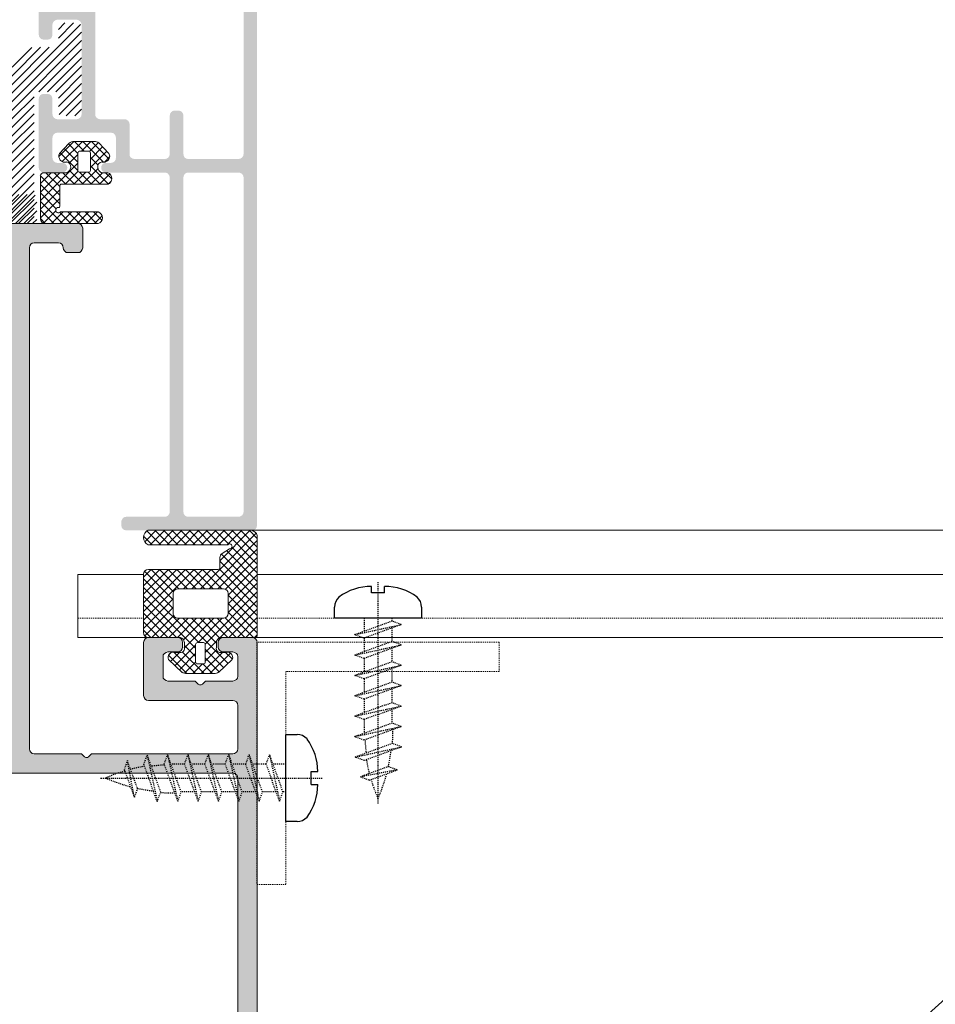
# Model space of a CAD drawing. Header units: millimetres. Extents: x -226731 to 126254, y -16359 to 60195.
# Tile 58 of 256: x -164116 to -164022, y 20836 to 20937. Entities that reach past the tile are written whole.
import ezdxf

# ---------------------------------------------------------------- set-up
doc = ezdxf.new("R2010")
doc.units = ezdxf.units.MM
doc.header["$LTSCALE"] = 0.1
doc.header["$MEASUREMENT"] = 0
doc.linetypes.add('CENTER', pattern=[2, 1.25, -0.25, 0.25, -0.25])
doc.linetypes.add('HIDDEN', pattern=[0.375, 0.25, -0.125])
for name, color, linetype, lineweight in [('01. Aluminium (Main Structure)', 6, 'Continuous', 5), ('0_CCE_ FF_SIDE WALL SPRINKLER', 6, 'Continuous', 0), ('3_Hatch', 8, 'Continuous', 0), ('SPRINKLER COVERAGE AREA', 1, 'Continuous', 9)]:
    doc.layers.add(name, color=color, linetype=linetype, lineweight=lineweight)
for name, color, linetype in [('CENTER LINE', 8, 'CENTER'), ('FIRE FIGHTING SERVICES', 5, 'Continuous'), ('HARDWARES', 7, 'Continuous')]:
    doc.layers.add(name, color=color, linetype=linetype)

# ---------------------------------------------------------------- blocks, each defined once
blk = doc.blocks.new('*U429')
at = {"layer": '3_Hatch', "color": 8}
for p, q in [((28.4, 105.47), (1150, 105.47)), ((30.03, 98.97), (1150, 98.97)), ((29.51, 94.41), (1150, 94.41))]:
    blk.add_line(p, q, dxfattribs=at)
at = {"layer": '3_Hatch', "color": 8, "linetype": 'HIDDEN'}
blk.add_line((30.03, 103.48), (1150, 103.48), dxfattribs=at)
blk = doc.blocks.new('*U428')
at = {"layer": '3_Hatch'}
h = blk.add_hatch(color=8, dxfattribs=at)
h.dxf.hatch_style = 1
h.paths.add_polyline_path([(-4.22, 77.48), (-3.91, 77.79), (-3.91, 81.75), (-4.5, 82.78), (-4.5, 116.97), (-4.46, 117.16), (-4.35, 117.32), (-4.21, 117.43), (-4, 117.47), (4, 117.47), (4.19, 117.43), (4.35, 117.32), (4.46, 117.16), (4.52, 116.97), (4.52, 82.78), (3.89, 81.75), (3.89, 77.79), (4.21, 77.48), (4.3, 77.33), (4.3, 77.18), (4.21, 77.04), (3.89, 76.74), (3.89, 72.78), (4.52, 71.75), (4.52, 65.75), (4.46, 65.57), (4.35, 65.41), (4.19, 65.3), (4, 65.26), (-4, 65.26), (-4.21, 65.3), (-4.35, 65.41), (-4.46, 65.57), (-4.5, 65.75), (-4.5, 71.75), (-3.91, 72.78), (-3.91, 76.74), (-4.22, 77.04), (-4.28, 77.18), (-4.28, 77.33)], flags=16)
h.paths.add_polyline_path([(10.04, 65.44), (9.98, 65.26), (9.97, 65.08), (9.86, 64.91), (9.69, 64.8), (9.51, 64.77), (7, 64.77), (6.82, 64.8), (6.64, 64.91), (6.53, 65.08), (6.51, 65.26), (6.51, 116.97), (6.53, 117.16), (6.64, 117.32), (6.82, 117.43), (7, 117.47), (11.89, 117.47), (12.18, 117.78), (12.33, 117.87), (12.47, 117.87), (12.6, 117.78), (12.93, 117.47), (27.5, 117.47), (27.69, 117.43), (27.87, 117.32), (27.96, 117.16), (28, 116.97), (28, 112.48), (27.96, 112.27), (27.87, 112.11), (27.69, 112), (27.5, 111.96), (18.82, 111.96), (18.62, 111.93), (18.45, 111.82), (18.34, 111.65), (18.3, 111.45), (18.3, 105.98), (18.34, 105.78), (18.45, 105.6), (18.62, 105.51), (18.82, 105.47), (21.8, 105.47), (22, 105.51), (22.16, 105.6), (22.27, 105.78), (22.29, 105.98), (22.29, 106.46), (22.27, 106.66), (22.16, 106.81), (22, 106.92), (21.8, 106.97), (20.81, 106.97), (20.61, 107.01), (20.46, 107.12), (20.35, 107.26), (20.3, 107.47), (20.3, 109.46), (20.35, 109.66), (20.46, 109.81), (20.61, 109.92), (20.81, 109.97), (23.64, 109.97), (23.94, 110.28), (24.08, 110.35), (24.23, 110.35), (24.36, 110.28), (24.69, 109.97), (27.5, 109.97), (27.69, 109.92), (27.87, 109.81), (27.96, 109.66), (28, 109.46), (28, 107.47), (27.96, 107.26), (27.87, 107.12), (27.69, 107.01), (27.5, 106.97), (26.52, 106.97), (26.31, 106.92), (26.17, 106.81), (26.06, 106.66), (26, 106.46), (26, 105.98), (26.06, 105.78), (26.17, 105.6), (26.31, 105.51), (26.52, 105.47), (29.51, 105.47), (29.7, 105.51), (29.86, 105.6), (29.97, 105.78), (29.99, 105.98), (29.97, 200.47), (29.86, 200.65), (29.78, 200.7), (29.7, 200.76), (29.61, 200.77), (29.51, 200.78), (-29.51, 200.78), (-29.71, 200.76), (-29.86, 200.65), (-29.97, 200.47), (-30.01, 200.3), (-30.01, 105.98), (-29.97, 105.78), (-29.86, 105.6), (-29.71, 105.51), (-29.51, 105.47), (-26.5, 105.47), (-26.31, 105.51), (-26.15, 105.6), (-26.04, 105.78), (-26, 105.98), (-26, 106.46), (-26.04, 106.66), (-26.15, 106.81), (-26.31, 106.92), (-26.5, 106.97), (-27.52, 106.97), (-27.69, 107.01), (-27.87, 107.12), (-27.98, 107.26), (-28.01, 107.47), (-28.01, 109.46), (-27.98, 109.66), (-27.87, 109.81), (-27.69, 109.92), (-27.52, 109.97), (-24.69, 109.97), (-24.37, 110.28), (-24.25, 110.35), (-24.06, 110.35), (-23.94, 110.28), (-23.63, 109.97), (-20.81, 109.97), (-20.61, 109.92), (-20.44, 109.81), (-20.33, 109.66), (-20.3, 109.46), (-20.3, 107.47), (-20.33, 107.26), (-20.44, 107.12), (-20.61, 107.01), (-20.81, 106.97), (-21.82, 106.97), (-22.02, 106.92), (-22.16, 106.81), (-22.27, 106.66), (-22.31, 106.46), (-22.31, 105.98), (-22.27, 105.78), (-22.16, 105.6), (-22.02, 105.51), (-21.82, 105.47), (-18.8, 105.47), (-18.61, 105.51), (-18.45, 105.6), (-18.34, 105.78), (-18.3, 105.98), (-18.3, 111.45), (-18.34, 111.65), (-18.45, 111.82), (-18.61, 111.93), (-18.8, 111.96), (-27.52, 111.96), (-27.69, 112), (-27.87, 112.11), (-27.98, 112.27), (-28.01, 112.48), (-28.01, 116.97), (-27.98, 117.16), (-27.87, 117.32), (-27.69, 117.43), (-27.52, 117.47), (-12.93, 117.47), (-12.62, 117.78), (-12.49, 117.87), (-12.34, 117.87), (-12.18, 117.78), (-11.87, 117.47), (-7, 117.47), (-6.8, 117.43), (-6.66, 117.32), (-6.55, 117.16), (-6.51, 116.97), (-6.51, 65.26), (-6.55, 65.08), (-6.66, 64.91), (-6.8, 64.8), (-7, 64.77), (-9.51, 64.77), (-9.71, 64.8), (-9.86, 64.91), (-9.97, 65.08), (-10, 65.26), (-10.04, 65.44), (-10.15, 65.63), (-10.31, 65.74), (-10.5, 65.75), (-11.5, 65.75), (-11.7, 65.74), (-11.85, 65.63), (-11.96, 65.44), (-12.01, 65.26), (-12.01, 63.25), (-11.96, 63.07), (-11.85, 62.9), (-11.7, 62.79), (-11.5, 62.77), (-0.53, 62.77), (-0.2, 63.07), (-0.07, 63.14), (0.07, 63.14), (0.22, 63.07), (0.51, 62.77), (11.5, 62.77), (11.69, 62.79), (11.85, 62.9), (11.96, 63.07), (12.01, 63.25), (12.01, 65.26), (11.96, 65.44), (11.85, 65.63), (11.69, 65.74), (11.5, 65.75), (10.5, 65.75), (10.3, 65.74), (10.15, 65.63)])
h.paths.add_polyline_path([(28, 197.28), (27.96, 197.47), (27.87, 197.65), (27.69, 197.76), (27.5, 197.8), (-27.52, 197.8), (-27.69, 197.76), (-27.87, 197.65), (-27.98, 197.47), (-28.01, 197.28), (-28.01, 119.97), (-27.98, 119.77), (-27.87, 119.63), (-27.69, 119.52), (-27.52, 119.46), (27.5, 119.46), (27.69, 119.52), (27.87, 119.63), (27.96, 119.77), (28, 119.97)], flags=16)
h = blk.add_hatch(color=8, dxfattribs=at)
h.dxf.hatch_style = 1
h.paths.add_polyline_path([(-28.61, 57.99), (-28.61, 92.53), (-28.57, 92.71), (-28.46, 92.87), (-28.28, 92.98), (-28.1, 93.02), (-22.9, 93.02), (-22.7, 92.98), (-22.54, 92.87), (-22.44, 92.71), (-22.41, 92.53), (-22.41, 57.99), (-22.44, 57.83), (-22.54, 57.65), (-22.7, 57.54), (-22.9, 57.52), (-28.1, 57.52), (-28.28, 57.54), (-28.46, 57.65), (-28.57, 57.83)], flags=16)
h.paths.add_polyline_path([(-22.35, 38.09), (-22.41, 37.89), (-22.41, 33.9), (-22.44, 33.7), (-22.54, 33.54), (-22.7, 33.43), (-22.9, 33.41), (-28.1, 33.41), (-28.28, 33.43), (-28.46, 33.54), (-28.57, 33.7), (-28.61, 33.9), (-28.61, 55.6), (-28.57, 55.8), (-28.46, 55.96), (-28.28, 56.07), (-28.1, 56.11), (-22.9, 56.11), (-22.7, 56.07), (-22.54, 55.96), (-22.44, 55.8), (-22.41, 55.6), (-22.41, 51.61), (-22.35, 51.41), (-22.24, 51.26), (-22.1, 51.15), (-21.9, 51.12), (-21.49, 51.12), (-21.31, 51.15), (-21.15, 51.26), (-21.04, 51.41), (-21, 51.61), (-21, 55.6), (-20.95, 55.8), (-20.84, 55.96), (-20.69, 56.07), (-20.49, 56.11), (-17.36, 56.11), (-17.16, 56.07), (-16.98, 55.96), (-16.87, 55.8), (-16.85, 55.6), (-16.85, 52.5), (-16.81, 52.32), (-16.7, 52.16), (-16.54, 52.05), (-16.35, 52.01), (-13.79, 52.01), (-13.61, 51.96), (-13.45, 51.85), (-13.34, 51.7), (-13.3, 51.5), (-13.3, 33.9), (-13.34, 33.7), (-13.45, 33.54), (-13.61, 33.43), (-13.79, 33.41), (-20.49, 33.41), (-20.69, 33.43), (-20.84, 33.54), (-20.95, 33.7), (-21, 33.9), (-21, 37.89), (-21.04, 38.09), (-21.15, 38.26), (-21.31, 38.37), (-21.49, 38.4), (-21.9, 38.4), (-22.1, 38.37), (-22.24, 38.26)], flags=16)
h.paths.add_polyline_path([(-11.89, 36.23), (-12.2, 36.54), (-12.29, 36.66), (-12.29, 36.83), (-12.2, 36.96), (-11.89, 37.27), (-11.89, 39.59), (-11.85, 39.79), (-11.74, 39.96), (-11.58, 40.07), (-11.38, 40.09), (-9, 40.09), (-8.8, 40.07), (-8.65, 39.96), (-8.54, 39.79), (-8.49, 39.59), (-8.49, 38.99), (-8.42, 38.75), (-8.36, 38.68), (-8.31, 38.6), (-8.23, 38.57), (-8.16, 38.53), (-8.09, 38.49), (-8, 38.49), (-7.92, 38.49), (-7.85, 38.51), (-7.78, 38.55), (-7.7, 38.59), (-7.65, 38.64), (-7.59, 38.69), (-7.54, 38.77), (-7.5, 38.86), (-7.48, 38.99), (-7.48, 43.3), (-7.52, 43.49), (-7.63, 43.65), (-7.79, 43.76), (-8, 43.8), (-8.38, 43.8), (-8.58, 43.76), (-8.76, 43.65), (-8.84, 43.49), (-8.89, 43.3), (-8.89, 42.24), (-8.93, 42.06), (-9.04, 41.9), (-9.2, 41.79), (-9.38, 41.73), (-11.38, 41.73), (-11.58, 41.79), (-11.74, 41.9), (-11.85, 42.06), (-11.89, 42.24), (-11.89, 51.5), (-11.85, 51.7), (-11.74, 51.85), (-11.58, 51.96), (-11.38, 52.01), (-9.38, 52.01), (-9.2, 51.96), (-9.04, 51.85), (-8.93, 51.7), (-8.89, 51.5), (-8.89, 49.91), (-8.84, 49.71), (-8.76, 49.54), (-8.58, 49.43), (-8.38, 49.4), (-8, 49.4), (-7.79, 49.43), (-7.63, 49.54), (-7.52, 49.71), (-7.48, 49.91), (-7.48, 57.01), (-7.52, 57.21), (-7.63, 57.35), (-7.79, 57.46), (-8, 57.52), (-9.92, 57.52), (-10.12, 57.46), (-10.26, 57.35), (-10.37, 57.21), (-10.43, 57.01), (-10.37, 56.8), (-10.26, 56.66), (-10.12, 56.55), (-9.92, 56.51), (-9.38, 56.51), (-9.2, 56.46), (-9.04, 56.35), (-8.93, 56.2), (-8.89, 56), (-8.89, 53.91), (-8.93, 53.71), (-9.04, 53.55), (-9.2, 53.44), (-9.38, 53.4), (-14.95, 53.4), (-15.15, 53.44), (-15.29, 53.55), (-15.4, 53.71), (-15.44, 53.91), (-15.44, 56), (-15.4, 56.2), (-15.29, 56.35), (-15.15, 56.46), (-14.95, 56.51), (-14.36, 56.51), (-14.25, 56.55), (-14.16, 56.58), (-14.07, 56.64), (-14.01, 56.71), (-13.96, 56.79), (-13.94, 56.88), (-13.92, 56.97), (-13.92, 57.06), (-13.94, 57.13), (-13.96, 57.22), (-14.01, 57.3), (-14.07, 57.37), (-14.16, 57.43), (-14.25, 57.48), (-14.42, 57.52), (-20.49, 57.52), (-20.69, 57.54), (-20.84, 57.65), (-20.95, 57.83), (-21, 57.99), (-21, 92.53), (-20.95, 92.71), (-20.84, 92.87), (-20.69, 92.98), (-20.49, 93.02), (-16.5, 93.02), (-16.3, 93.06), (-16.15, 93.17), (-16.04, 93.35), (-15.99, 93.52), (-15.99, 93.92), (-16.04, 94.12), (-16.15, 94.28), (-16.3, 94.39), (-16.5, 94.41), (-29.51, 94.41), (-29.69, 94.39), (-29.85, 94.28), (-29.96, 94.12), (-30, 93.92), (-30, 30.48), (-29.96, 30.3), (-29.85, 30.13), (-29.69, 30.02), (-29.51, 30.01), (-29.3, 30.02), (-29.14, 30.13), (-29.05, 30.3), (-29.01, 30.48), (-29.01, 31.49), (-28.96, 31.69), (-28.85, 31.84), (-28.7, 31.95), (-28.5, 32), (-8, 32), (-7.79, 32.04), (-7.63, 32.15), (-7.52, 32.31), (-7.48, 32.49), (-7.48, 34.51), (-7.52, 34.69), (-7.63, 34.85), (-7.79, 34.96), (-8, 35), (-8.18, 34.96), (-8.34, 34.85), (-8.45, 34.69), (-8.49, 34.51), (-8.49, 33.9), (-8.54, 33.7), (-8.65, 33.54), (-8.8, 33.43), (-9, 33.41), (-11.38, 33.41), (-11.58, 33.43), (-11.74, 33.54), (-11.85, 33.7), (-11.89, 33.9)])
h = blk.add_hatch(dxfattribs=at)
h.set_pattern_fill('ANSI31', color=8, scale=5)
h.set_pattern_definition([(45, (-26191.7542, -15010.3187), (-0.441941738, 0.441941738), [])])
h.paths.add_polyline_path([(-9.5, 44.17), (-9.48, 44.32), (-9.39, 44.47), (-9.26, 44.54), (-9.11, 44.58), (-7.19, 44.58), (-7.06, 44.58), (-6.81, 44.59), (-6.57, 44.65), (-6.33, 44.72), (-6.11, 44.81), (-5.89, 44.92), (-5.69, 45.07), (-5.51, 45.22), (-5.34, 45.38), (-5.2, 45.58), (-5.05, 45.76), (-4.94, 45.98), (-4.85, 46.2), (-4.78, 46.44), (-4.72, 46.68), (-4.7, 46.94), (-4.69, 47.06), (-4.69, 59.37), (-4.67, 59.54), (-4.58, 59.66), (-4.45, 59.76), (-4.3, 59.77), (6.87, 59.77), (7.02, 59.81), (7.15, 59.9), (7.22, 60.03), (7.26, 60.19), (7.26, 62.39), (7.22, 62.53), (7.15, 62.66), (7.02, 62.75), (6.87, 62.77), (-6.61, 62.77), (-6.75, 62.75), (-6.88, 62.66), (-6.97, 62.53), (-6.99, 62.39), (-6.99, 49.57), (-7.03, 49.42), (-7.1, 49.28), (-7.25, 49.2), (-7.39, 49.17), (-9.11, 49.17), (-9.26, 49.2), (-9.39, 49.28), (-9.48, 49.42), (-9.5, 49.57), (-9.5, 51.29), (-9.51, 51.43), (-9.6, 51.56), (-9.73, 51.65), (-9.9, 51.67), (-11.49, 51.67), (-11.65, 51.65), (-11.78, 51.56), (-11.87, 51.43), (-11.89, 51.29), (-11.89, 42.45), (-11.87, 42.31), (-11.78, 42.2), (-11.65, 42.11), (-11.49, 42.07), (-9.9, 42.07), (-9.73, 42.11), (-9.6, 42.2), (-9.51, 42.31), (-9.5, 42.45)])
h = blk.add_hatch(dxfattribs=at)
h.set_pattern_fill('ANSI31', color=8, scale=5)
h.set_pattern_definition([(45, (-26191.7542, -14950.54475), (-0.441941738, 0.441941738), [])])
h.paths.add_polyline_path([(9.48, 44.32), (9.5, 44.17), (9.5, 42.45), (9.51, 42.31), (9.6, 42.2), (9.73, 42.11), (9.9, 42.07), (11.49, 42.07), (11.65, 42.11), (11.78, 42.2), (11.87, 42.31), (11.89, 42.45), (11.89, 51.29), (11.87, 51.43), (11.78, 51.56), (11.65, 51.65), (11.49, 51.67), (9.9, 51.67), (9.73, 51.65), (9.6, 51.56), (9.51, 51.43), (9.5, 51.29), (9.5, 49.57), (9.48, 49.42), (9.39, 49.28), (9.26, 49.2), (9.11, 49.17), (7.39, 49.17), (7.25, 49.2), (7.1, 49.28), (7.03, 49.42), (6.99, 49.57), (6.99, 62.39), (6.97, 62.53), (6.88, 62.66), (6.75, 62.75), (6.61, 62.77), (-6.87, 62.77), (-7.02, 62.75), (-7.15, 62.66), (-7.22, 62.53), (-7.26, 62.39), (-7.26, 60.19), (-7.22, 60.03), (-7.15, 59.9), (-7.02, 59.81), (-6.87, 59.77), (4.3, 59.77), (4.45, 59.76), (4.58, 59.66), (4.67, 59.54), (4.69, 59.37), (4.69, 47.06), (4.7, 46.94), (4.72, 46.68), (4.78, 46.44), (4.85, 46.2), (4.94, 45.98), (5.05, 45.76), (5.2, 45.58), (5.34, 45.38), (5.51, 45.22), (5.69, 45.07), (5.89, 44.92), (6.11, 44.81), (6.33, 44.72), (6.57, 44.65), (6.81, 44.59), (7.06, 44.58), (7.19, 44.58), (9.11, 44.58), (9.26, 44.54), (9.39, 44.47)])
at = {"layer": '01. Aluminium (Main Structure)', "color": 8, "linetype": 'ByBlock'}
for p, q in [((-30.01, 105.98), (-30.01, 200.3)), ((-28.01, 119.97), (-28.01, 197.28)), ((-27.98, 119.77), (-28.01, 119.97)), ((-27.87, 119.63), (-27.98, 119.77)), ((-27.69, 119.52), (-27.87, 119.63)), ((-27.52, 119.46), (-27.69, 119.52)), ((27.5, 119.46), (-27.52, 119.46)), ((-12.62, 117.78), (-12.49, 117.87)), ((-12.49, 117.87), (-12.34, 117.87)), ((-12.34, 117.87), (-12.18, 117.78)), ((-28.01, 116.97), (-27.98, 117.16)), ((-28.01, 112.48), (-28.01, 116.97)), ((-27.98, 117.16), (-27.87, 117.32)), ((-27.87, 117.32), (-27.69, 117.43)), ((-27.69, 117.43), (-27.52, 117.47)), ((-27.52, 117.47), (-12.93, 117.47)), ((-12.93, 117.47), (-12.62, 117.78)), ((-12.18, 117.78), (-11.87, 117.47)), ((-11.87, 117.47), (-7, 117.47)), ((-7, 117.47), (-6.8, 117.43)), ((-6.8, 117.43), (-6.66, 117.32)), ((-6.66, 117.32), (-6.55, 117.16)), ((-6.55, 117.16), (-6.51, 116.97)), ((-6.51, 116.97), (-6.51, 65.26)), ((-27.98, 112.27), (-28.01, 112.48)), ((-27.87, 112.11), (-27.98, 112.27)), ((-27.69, 112), (-27.87, 112.11)), ((-27.52, 111.96), (-27.69, 112)), ((-18.8, 111.96), (-27.52, 111.96)), ((-18.8, 111.96), (-18.61, 111.93)), ((-18.61, 111.93), (-18.45, 111.82)), ((-18.45, 111.82), (-18.34, 111.65)), ((-18.34, 111.65), (-18.3, 111.45)), ((-18.3, 111.45), (-18.3, 105.98)), ((-27.98, 109.66), (-27.87, 109.81)), ((-27.87, 109.81), (-27.69, 109.92)), ((-27.69, 109.92), (-27.52, 109.97)), ((-27.52, 109.97), (-24.69, 109.97)), ((-24.69, 109.97), (-24.37, 110.28)), ((-24.37, 110.28), (-24.25, 110.35)), ((-24.25, 110.35), (-24.06, 110.35)), ((-24.06, 110.35), (-23.94, 110.28)), ((-23.94, 110.28), (-23.63, 109.97)), ((-23.63, 109.97), (-20.81, 109.97)), ((-20.81, 109.97), (-20.61, 109.92)), ((-20.61, 109.92), (-20.44, 109.81)), ((-20.44, 109.81), (-20.33, 109.66)), ((-28.01, 109.46), (-27.98, 109.66)), ((-28.01, 107.47), (-28.01, 109.46)), ((-20.33, 109.66), (-20.3, 109.46)), ((-20.3, 109.46), (-20.3, 107.47)), ((-27.98, 107.26), (-28.01, 107.47)), ((-27.87, 107.12), (-27.98, 107.26)), ((-27.69, 107.01), (-27.87, 107.12)), ((-27.52, 106.97), (-27.69, 107.01)), ((-26.5, 106.97), (-27.52, 106.97)), ((-26.5, 106.97), (-26.31, 106.92)), ((-26.31, 106.92), (-26.15, 106.81)), ((-26.15, 106.81), (-26.04, 106.66)), ((-26.04, 106.66), (-26, 106.46)), ((-22.31, 106.46), (-22.27, 106.66)), ((-22.27, 106.66), (-22.16, 106.81)), ((-22.16, 106.81), (-22.02, 106.92)), ((-22.02, 106.92), (-21.82, 106.97)), ((-20.81, 106.97), (-21.82, 106.97)), ((-20.61, 107.01), (-20.81, 106.97)), ((-20.44, 107.12), (-20.61, 107.01)), ((-20.33, 107.26), (-20.44, 107.12)), ((-20.3, 107.47), (-20.33, 107.26)), ((-29.97, 105.78), (-30.01, 105.98)), ((-29.86, 105.6), (-29.97, 105.78)), ((-26.04, 105.78), (-26.15, 105.6)), ((-26, 105.98), (-26.04, 105.78)), ((-26, 106.46), (-26, 105.98)), ((-22.31, 106.46), (-22.31, 105.98)), ((-22.27, 105.78), (-22.31, 105.98)), ((-22.16, 105.6), (-22.27, 105.78)), ((-18.34, 105.78), (-18.45, 105.6)), ((-18.3, 105.98), (-18.34, 105.78)), ((-29.71, 105.51), (-29.86, 105.6)), ((-29.51, 105.47), (-29.71, 105.51)), ((-26.5, 105.47), (-29.51, 105.47)), ((-26.31, 105.51), (-26.5, 105.47)), ((-26.15, 105.6), (-26.31, 105.51)), ((-22.02, 105.51), (-22.16, 105.6)), ((-21.82, 105.47), (-22.02, 105.51)), ((-18.8, 105.47), (-21.82, 105.47)), ((-18.61, 105.51), (-18.8, 105.47)), ((-18.45, 105.6), (-18.61, 105.51)), ((-12.01, 65.26), (-11.96, 65.44)), ((-12.01, 63.25), (-12.01, 65.26)), ((-11.96, 65.44), (-11.85, 65.63)), ((-11.85, 65.63), (-11.7, 65.74)), ((-11.7, 65.74), (-11.5, 65.75)), ((-11.5, 65.75), (-10.5, 65.75)), ((-10.5, 65.75), (-10.31, 65.74)), ((-10.31, 65.74), (-10.15, 65.63)), ((-10.15, 65.63), (-10.04, 65.44)), ((-10.04, 65.44), (-10, 65.26)), ((-9.97, 65.08), (-10, 65.26)), ((-9.86, 64.91), (-9.97, 65.08)), ((-6.55, 65.08), (-6.66, 64.91)), ((-6.51, 65.26), (-6.55, 65.08)), ((-9.71, 64.8), (-9.86, 64.91)), ((-9.51, 64.77), (-9.71, 64.8)), ((-7, 64.77), (-9.51, 64.77)), ((-6.8, 64.8), (-7, 64.77)), ((-6.66, 64.91), (-6.8, 64.8)), ((-11.96, 63.07), (-12.01, 63.25)), ((-11.85, 62.9), (-11.96, 63.07)), ((-11.7, 62.79), (-11.85, 62.9)), ((-11.5, 62.77), (-11.7, 62.79)), ((-11.5, 62.77), (-0.53, 62.77))]:
    blk.add_line(p, q, dxfattribs=at)
at = {"layer": '3_Hatch', "color": 8, "linetype": 'HIDDEN', "ltscale": 5}
for p, q in [((-29.99, 130.97), (-32.99, 130.97)), ((-32.99, 108.97), (-32.99, 130.97)), ((-29.99, 105.97), (-29.99, 130.97)), ((-54.99, 108.97), (-32.99, 108.97)), ((-54.99, 105.97), (-54.99, 108.97)), ((-54.99, 105.97), (-29.99, 105.97)), ((-21.74, 103.48), (-26.63, 103.48)), ((-11.51, 103.48), (-18.29, 103.48))]:
    blk.add_line(p, q, dxfattribs=at)
at = {"layer": '3_Hatch', "color": 8}
for p, q in [((-26.02, 109.07), (-27.45, 107.75)), ((-22.74, 109.2), (-25.57, 109.2)), ((-20.86, 107.75), (-22.29, 109.07)), ((-24.66, 106.2), (-24.66, 108)), ((-24.46, 108.2), (-23.86, 108.2)), ((-23.66, 108), (-23.66, 106.2)), ((-26.74, 107.02), (-26.24, 107.02)), ((-22.07, 107.02), (-21.57, 107.02)), ((-25.82, 106.5), (-25.82, 105.95)), ((-23.86, 106), (-24.46, 106)), ((-22.5, 105.95), (-22.5, 106.5)), ((-28.4, 105.47), (-100, 105.47)), ((-30.03, 105.22), (-30.03, 94.94)), ((-26.22, 105.47), (-29.79, 105.47)), ((-18.79, 105.47), (-22.09, 105.47)), ((-11.51, 105.47), (-19.87, 105.47)), ((-18.29, 98.95), (-18.29, 104.97)), ((-11.51, 105.47), (-11.51, 98.97)), ((-27.03, 100.94), (-27.03, 102.99)), ((-26.53, 103.49), (-21.85, 103.49)), ((-21.35, 102.99), (-21.35, 100.94)), ((-21.85, 100.44), (-26.53, 100.44)), ((-30.03, 98.97), (-100, 98.97)), ((-11.51, 98.97), (-18.29, 98.97)), ((-26.17, 97.23), (-26.17, 98.25)), ((-25.97, 98.45), (-18.79, 98.45)), ((-27.17, 96.32), (-26.4, 96.81)), ((-18.75, 95.91), (-26.98, 95.91)), ((-29.51, 94.41), (-100, 94.41)), ((-29.46, 94.41), (-18.75, 94.41)), ((-8.14, 62.77), (-13.59, 62.77)), ((-7.64, 57.8), (-7.64, 62.27)), ((-13.59, 61.57), (-9.73, 61.57)), ((-9.64, 61), (-9.64, 58.87)), ((-9.75, 58.72), (-14.62, 58.72)), ((-14.62, 57.52), (-13.95, 57.52)), ((-12.81, 55.49), (-12.81, 57.28)), ((-12.61, 57.48), (-11.71, 57.48)), ((-11.51, 57.28), (-11.51, 55.49)), ((-10.37, 57.52), (-8.02, 57.52)), ((-13.98, 56.42), (-14.36, 56.42)), ((-9.97, 56.42), (-10.35, 56.42)), ((-14.7, 55.54), (-13.66, 54.43)), ((-11.71, 55.29), (-12.61, 55.29)), ((-10.57, 54.52), (-9.62, 55.54)), ((-13.21, 54.29), (-11.14, 54.29))]:
    blk.add_line(p, q, dxfattribs=at)
at = {"layer": '3_Hatch', "color": 8, "linetype": 'Continuous'}
for p, q in [((-27.25, 107.08), (-25.13, 109.2)), ((-26.43, 107.02), (-24.24, 109.2)), ((-24.66, 107.57), (-26.09, 109)), ((-24.4, 108.2), (-25.41, 109.2)), ((-22.29, 106.97), (-24.53, 109.2)), ((-24.36, 108.2), (-23.36, 109.2)), ((-23.66, 108.02), (-22.51, 109.17)), ((-23.66, 107.14), (-22, 108.8)), ((-21.42, 106.99), (-23.64, 109.2)), ((-20.87, 107.31), (-22.76, 109.2)), ((-26.76, 107.01), (-27.46, 107.72)), ((-22.35, 103.49), (-27.01, 108.15)), ((-24.66, 106.68), (-26.55, 108.58)), ((-25.82, 106.74), (-24.66, 107.91)), ((-23.66, 106.25), (-21.54, 108.37)), ((-22.01, 107.02), (-21.08, 107.95)), ((-25.83, 105.84), (-24.66, 107.02)), ((-22.5, 106.29), (-23.66, 107.45)), ((-21.06, 107.08), (-20.92, 107.23)), ((-30.03, 100.77), (-24.65, 106.15)), ((-26.42, 103.49), (-23.91, 106)), ((-23.23, 103.49), (-25.82, 106.07)), ((-25.53, 103.49), (-22.5, 106.53)), ((-24.65, 103.49), (-22.42, 105.72)), ((-18.29, 100.31), (-23.98, 106)), ((-18.29, 101.2), (-23.66, 106.57)), ((-30.03, 101.65), (-26.2, 105.48)), ((-30.03, 105.19), (-29.74, 105.47)), ((-30.03, 104.3), (-28.86, 105.47)), ((-30.03, 103.42), (-27.97, 105.47)), ((-30.03, 102.54), (-27.09, 105.47)), ((-27.03, 101.98), (-30.03, 104.98)), ((-27.03, 102.86), (-29.63, 105.47)), ((-26.73, 103.45), (-28.75, 105.47)), ((-25.89, 103.49), (-27.86, 105.47)), ((-25, 103.49), (-26.98, 105.47)), ((-24.12, 103.49), (-26.13, 105.5)), ((-23.77, 103.49), (-21.79, 105.47)), ((-22.88, 103.49), (-20.9, 105.47)), ((-22, 103.49), (-20.02, 105.47)), ((-18.29, 102.08), (-21.68, 105.47)), ((-21.4, 103.21), (-19.14, 105.47)), ((-21.35, 102.38), (-18.42, 105.31)), ((-18.29, 102.96), (-20.79, 105.47)), ((-18.29, 103.85), (-19.91, 105.47)), ((-18.29, 104.73), (-19.03, 105.47)), ((-27.03, 101.1), (-30.03, 104.1)), ((-23.51, 98.45), (-18.29, 103.67)), ((-21.35, 101.49), (-18.29, 104.55)), ((-25.26, 98.45), (-30.03, 103.21)), ((-30.03, 99.88), (-27.03, 102.88)), ((-22.63, 98.45), (-18.29, 102.79)), ((-26.1, 98.4), (-30.03, 102.33)), ((-30.03, 99), (-27.03, 102)), ((-21.74, 98.45), (-18.29, 101.9)), ((-18.29, 99.43), (-21.35, 102.49)), ((-18.39, 98.64), (-21.35, 101.6)), ((-26.17, 97.59), (-30.03, 101.45)), ((-30.03, 98.12), (-27.03, 101.12)), ((-19.07, 98.45), (-21.38, 100.75)), ((-20.86, 98.45), (-18.29, 101.02)), ((-26.33, 96.87), (-30.03, 100.56)), ((-30.03, 97.23), (-26.76, 100.5)), ((-30.03, 96.35), (-25.94, 100.44)), ((-30.03, 95.47), (-25.06, 100.44)), ((-26.87, 96.52), (-30.03, 99.68)), ((-29.9, 94.71), (-24.17, 100.44)), ((-24.37, 98.45), (-26.36, 100.44)), ((-23.49, 98.45), (-25.48, 100.44)), ((-25.28, 98.45), (-23.29, 100.44)), ((-22.61, 98.45), (-24.6, 100.44)), ((-24.39, 98.45), (-22.4, 100.44)), ((-21.72, 98.45), (-23.71, 100.44)), ((-20.84, 98.45), (-22.83, 100.44)), ((-19.95, 98.45), (-21.94, 100.44)), ((-19.97, 98.45), (-18.29, 100.13)), ((-27.4, 96.17), (-30.03, 98.79)), ((-19.09, 98.45), (-18.29, 99.25)), ((-26.53, 94.41), (-30.03, 97.91)), ((-29.31, 94.41), (-26.17, 97.55)), ((-27.41, 94.41), (-30.03, 97.03)), ((-28.3, 94.41), (-30.03, 96.14)), ((-28.43, 94.41), (-26.93, 95.91)), ((-27.54, 94.41), (-26.04, 95.91)), ((-25.64, 94.41), (-27.08, 95.84)), ((-26.66, 94.41), (-25.16, 95.91)), ((-24.76, 94.41), (-26.26, 95.91)), ((-25.78, 94.41), (-24.28, 95.91)), ((-23.88, 94.41), (-25.38, 95.91)), ((-24.89, 94.41), (-23.39, 95.91)), ((-22.99, 94.41), (-24.49, 95.91)), ((-24.01, 94.41), (-22.51, 95.91)), ((-22.11, 94.41), (-23.61, 95.91)), ((-23.12, 94.41), (-21.62, 95.91)), ((-21.22, 94.41), (-22.72, 95.91)), ((-22.24, 94.41), (-20.74, 95.91)), ((-20.34, 94.41), (-21.84, 95.91)), ((-21.36, 94.41), (-19.86, 95.91)), ((-19.46, 94.41), (-20.96, 95.91)), ((-20.47, 94.41), (-18.97, 95.91)), ((-18.64, 94.48), (-20.07, 95.91)), ((-19.59, 94.41), (-18.41, 95.59)), ((-18.3, 95.02), (-19.19, 95.91)), ((-29.18, 94.41), (-30.03, 95.26)), ((-18.64, 94.47), (-18.44, 94.68)), ((-14.02, 61.97), (-13.22, 62.77)), ((-13.13, 61.57), (-14, 62.43)), ((-13.54, 61.57), (-12.34, 62.77)), ((-12.25, 61.57), (-13.45, 62.77)), ((-12.65, 61.57), (-11.45, 62.77)), ((-11.37, 61.57), (-12.57, 62.77)), ((-11.77, 61.57), (-10.57, 62.77)), ((-10.48, 61.57), (-11.68, 62.77)), ((-10.88, 61.57), (-9.68, 62.77)), ((-9.66, 61.64), (-10.8, 62.77)), ((-10, 61.57), (-8.8, 62.77)), ((-7.64, 60.5), (-9.92, 62.77)), ((-9.64, 60.17), (-7.64, 62.17)), ((-9.23, 61.46), (-7.95, 62.74)), ((-7.64, 61.38), (-9.03, 62.77)), ((-7.64, 62.26), (-8.15, 62.77)), ((-9.64, 59.28), (-7.64, 61.28)), ((-9.63, 61.06), (-9.58, 61.11)), ((-7.64, 59.61), (-9.27, 61.24)), ((-11.51, 56.53), (-7.64, 60.4)), ((-7.64, 58.73), (-9.64, 60.73)), ((-7.64, 57.84), (-9.64, 59.85)), ((-9.64, 57.52), (-7.64, 59.52)), ((-8.19, 57.52), (-9.64, 58.96)), ((-14.38, 57.52), (-15.02, 58.15)), ((-14.96, 58.38), (-14.63, 58.71)), ((-14.81, 57.64), (-13.74, 58.72)), ((-12.81, 56.83), (-14.67, 58.69)), ((-14.06, 57.52), (-12.86, 58.72)), ((-12.58, 57.48), (-13.81, 58.72)), ((-13.58, 57.11), (-11.97, 58.72)), ((-11.69, 57.48), (-12.93, 58.72)), ((-12.32, 57.48), (-11.09, 58.72)), ((-10.64, 57.31), (-12.05, 58.72)), ((-11.54, 57.38), (-10.21, 58.72)), ((-9.96, 57.52), (-11.16, 58.72)), ((-9.08, 57.52), (-10.28, 58.72)), ((-8.75, 57.52), (-7.64, 58.63)), ((-14.49, 55.31), (-12.81, 56.99)), ((-9.68, 55.47), (-11.51, 57.3)), ((-7.82, 57.57), (-7.68, 57.71)), ((-14.79, 55.9), (-14.27, 56.42)), ((-12.92, 54.29), (-14.72, 56.09)), ((-12.04, 54.29), (-14.17, 56.42)), ((-14.06, 54.86), (-12.81, 56.11)), ((-12.81, 55.95), (-13.59, 56.73)), ((-11.98, 54.29), (-9.89, 56.38)), ((-11.51, 55.64), (-10.61, 56.55)), ((-10.11, 55.01), (-11.51, 56.42)), ((-13.63, 54.41), (-12.72, 55.32)), ((-12.86, 54.29), (-11.87, 55.29)), ((-11.15, 54.29), (-12.15, 55.29)), ((-10.54, 54.56), (-11.51, 55.53)), ((-11.1, 54.29), (-9.53, 55.85))]:
    blk.add_line(p, q, dxfattribs=at)
at = {"layer": '3_Hatch', "color": 8, "linetype": 'HIDDEN'}
blk.add_line((-30.03, 103.48), (-100, 103.48), dxfattribs=at)
at = {"layer": '3_Hatch', "color": 8}
for centre, radius, start, end in [((-25.57, 108.4), 0.8, 90, 124.0993), ((-22.74, 108.4), 0.8, 55.9007, 89.9999), ((-26.94, 107.54), 0.553, 157.0553, 290.8746), ((-24.46, 108), 0.2, 90, 180), ((-23.86, 108), 0.2, 0, 90), ((-21.37, 107.54), 0.553, 249.1253, 22.9447), ((-26.21, 106.61), 0.41, 344.7252, 94.1843), ((-22.1, 106.61), 0.411, 86.1528, 194.8706), ((-26.35, 105.99), 0.533, 284.2078, 355.4538), ((-24.46, 106.2), 0.2, 180, 270), ((-23.86, 106.2), 0.2, 270, 360), ((-21.96, 105.99), 0.533, 184.5462, 255.7922), ((-29.78, 105.22), 0.25, 93.0889, 180), ((-18.79, 104.97), 0.5, 360, 89.9978), ((-26.53, 102.99), 0.5, 90, 180), ((-21.85, 102.99), 0.5, 360, 90), ((-26.53, 100.94), 0.5, 180, 270), ((-21.85, 100.94), 0.5, 270, 360), ((-18.79, 98.95), 0.5, 270, 360), ((-25.97, 98.25), 0.2, 90, 179.9858), ((-26.67, 97.23), 0.5, 302.303, 360), ((-27.17, 96.07), 0.25, 90, 319.3278), ((-19.13, 95.16), 0.841, 296.8649, 63.1227), ((-29.26, 95.19), 0.8, 197.7707, 256.141), ((-13.43, 62.17), 0.621, 104.9483, 255.0364), ((-8.14, 62.27), 0.5, 0, 90), ((-9.51, 61.39), 0.287, 251.91, 141.365), ((-9.44, 61), 0.2, 142.9635, 180), ((-14.37, 58.12), 0.65, 112.6094, 247.3906), ((-9.84, 58.9), 0.2, 296.026, 352.9298), ((-14.08, 56.93), 0.527, 280.8396, 6.0555), ((-14.25, 56.88), 0.703, 9.1535, 65.3518), ((-12.61, 57.28), 0.2, 90, 179.995), ((-11.71, 57.28), 0.2, 360, 89.9951), ((-10.08, 56.88), 0.703, 114.6482, 170.8465), ((-10.25, 56.93), 0.527, 173.9445, 259.1604), ((-8.01, 57.91), 0.389, 269.4612, 344.3452), ((-14.27, 55.83), 0.524, 170.5977, 213.7552), ((-14.1, 55.76), 0.703, 111.438, 167.6363), ((-10.23, 55.76), 0.703, 12.3637, 68.562), ((-10.06, 55.83), 0.524, 326.2448, 9.4023), ((-12.61, 55.49), 0.2, 180, 269.9949), ((-11.71, 55.49), 0.2, 270, 359.9952), ((-13.21, 55.09), 0.8, 235.9007, 269.9987), ((-11.13, 55.06), 0.769, 269.0106, 315.7355)]:
    blk.add_arc(centre, radius, start, end, dxfattribs=at)
at = {"layer": 'CENTER LINE', "color": 8, "linetype": 'CENTER'}
for p, q in [((-42.49, 122.61), (-42.49, 99.71)), ((-13.86, 119.97), (-36.76, 119.97))]:
    blk.add_line(p, q, dxfattribs=at)
at = {"layer": 'HARDWARES', "color": 8, "linetype": 'Continuous'}
for p, q in [((-34.14, 124.46), (-32.99, 124.46)), ((-32.99, 124.46), (-32.99, 115.48)), ((-35.6, 120.63), (-36.26, 120.63)), ((-35.6, 120.63), (-35.6, 119.31)), ((-35.6, 119.31), (-36.26, 119.31)), ((-32.99, 115.48), (-34.14, 115.48)), ((-46.98, 103.48), (-38, 103.48)), ((-46.98, 102.33), (-46.98, 103.48)), ((-38, 103.48), (-38, 102.33)), ((-43.15, 100.87), (-43.15, 100.21)), ((-43.15, 100.87), (-41.83, 100.87)), ((-41.83, 100.87), (-41.83, 100.21))]:
    blk.add_line(p, q, dxfattribs=at)
at = {"layer": 'HARDWARES', "color": 8}
for p, q in [((-33.81, 124.46), (-32.99, 124.46)), ((-32.99, 124.46), (-32.99, 115.48)), ((-46.98, 103.48), (-38, 103.48)), ((-46.98, 102.66), (-46.98, 103.48))]:
    blk.add_line(p, q, dxfattribs=at)
at = {"layer": 'HARDWARES', "color": 8, "linetype": 'HIDDEN'}
for p, q in [((-17.68, 121.05), (-17.34, 121.96)), ((-16.29, 119.07), (-17.34, 121.96)), ((-17.34, 121.96), (-16.62, 118.16)), ((-32.99, 121.41), (-32.68, 121.41)), ((-31.98, 121.41), (-30.58, 121.41)), ((-29.88, 121.41), (-28.48, 121.41)), ((-27.78, 121.41), (-26.38, 121.41)), ((-25.68, 121.41), (-24.27, 121.41)), ((-23.58, 121.41), (-22.17, 121.41)), ((-17.68, 121.05), (-16.62, 118.16)), ((-41.59, 120.18), (-44.48, 119.13)), ((-40.68, 119.85), (-41.59, 120.18)), ((-44.48, 119.13), (-40.68, 119.85)), ((-43.57, 118.79), (-44.48, 119.13)), ((-43.57, 118.79), (-40.68, 119.85)), ((-16.62, 118.16), (-16.29, 119.07)), ((-30.94, 118.53), (-29.53, 118.53)), ((-28.83, 118.53), (-27.43, 118.53)), ((-26.73, 118.53), (-25.33, 118.53)), ((-24.63, 118.53), (-23.23, 118.53)), ((-22.53, 118.53), (-21.12, 118.53)), ((-41.05, 113.94), (-41.05, 115.35)), ((-43.93, 112.89), (-43.93, 114.3)), ((-41.05, 111.84), (-41.05, 113.24)), ((-43.93, 110.79), (-43.93, 112.2)), ((-41.05, 109.74), (-41.05, 111.14)), ((-43.93, 108.69), (-43.93, 110.09)), ((-41.05, 107.64), (-41.05, 109.04)), ((-43.93, 106.59), (-43.93, 107.99)), ((-41.05, 105.53), (-41.05, 106.94)), ((-43.93, 104.49), (-43.93, 105.89)), ((-43.93, 103.48), (-43.93, 103.79))]:
    blk.add_line(p, q, dxfattribs=at)
for points in [[(-32.33, 122.37), (-32.68, 121.41), (-31.29, 117.57), (-32.33, 122.37), (-30.94, 118.53), (-31.29, 117.57)], [(-30.23, 122.37), (-30.58, 121.41), (-29.18, 117.57), (-30.23, 122.37), (-28.83, 118.53), (-29.18, 117.57)], [(-28.13, 122.37), (-28.48, 121.41), (-27.08, 117.57), (-28.13, 122.37), (-26.73, 118.53), (-27.08, 117.57)], [(-26.03, 122.37), (-26.38, 121.41), (-24.98, 117.57), (-26.03, 122.37), (-24.63, 118.53), (-24.98, 117.57)], [(-23.92, 122.37), (-24.27, 121.41), (-22.88, 117.57), (-23.92, 122.37), (-22.53, 118.53), (-22.88, 117.57)], [(-21.82, 122.37), (-22.17, 121.41), (-20.77, 117.57), (-21.82, 122.37), (-20.42, 118.53), (-20.77, 117.57)], [(-19.71, 122.4), (-20.06, 121.44), (-18.66, 117.6), (-19.71, 122.4), (-18.31, 118.56), (-18.66, 117.6)], [(-44.92, 116.76), (-43.96, 116.41), (-40.12, 117.81), (-44.92, 116.76), (-41.08, 118.16), (-40.12, 117.81)], [(-32.99, 118.53), (-31.64, 118.53)], [(-44.89, 114.65), (-43.93, 114.3), (-40.09, 115.7), (-44.89, 114.65), (-41.05, 116.05), (-40.09, 115.7)], [(-44.89, 112.55), (-43.93, 112.2), (-40.09, 113.59), (-44.89, 112.55), (-41.05, 113.94), (-40.09, 113.59)], [(-44.89, 110.44), (-43.93, 110.09), (-40.09, 111.49), (-44.89, 110.44), (-41.05, 111.84), (-40.09, 111.49)], [(-44.89, 108.34), (-43.93, 107.99), (-40.09, 109.39), (-44.89, 108.34), (-41.05, 109.74), (-40.09, 109.39)], [(-44.89, 106.24), (-43.93, 105.89), (-40.09, 107.29), (-44.89, 106.24), (-41.05, 107.64), (-40.09, 107.29)], [(-44.89, 104.14), (-43.93, 103.79), (-40.09, 105.18), (-44.89, 104.14), (-41.05, 105.53), (-40.09, 105.18)], [(-41.05, 103.48), (-41.05, 104.83)]]:
    blk.add_lwpolyline(points, dxfattribs=at)
at = {"layer": 'HARDWARES', "color": 8, "linetype": 'Continuous'}
for centre, radius, start, end in [((-30.69, 120.68), 5.57, 143.3662, 180.4593), ((-34.14, 123.09), 1.37, 90, 138.2624), ((-30.69, 119.27), 5.57, 179.5407, 216.6338), ((-34.14, 116.85), 1.37, 221.7376, 270), ((-45.61, 102.33), 1.37, 180, 228.2624), ((-39.37, 102.33), 1.37, 311.7376, 0), ((-43.2, 105.78), 5.57, 233.3662, 270.4593), ((-41.78, 105.78), 5.57, 269.5407, 306.6338)]:
    blk.add_arc(centre, radius, start, end, dxfattribs=at)
at = {"layer": 'HARDWARES', "color": 8, "linetype": 'HIDDEN'}
for centre, start, end in [((-27.14, 115.29), 156.0565, 165.4243), ((-57.84, 115.29), 16.6931, 23.9435), ((-21.19, 104.71), 86.0961, 91.0584), ((-21.18, 104.62), 77.9668, 83.6815), ((-21.18, 104.62), 66.0565, 75.4243), ((-21.18, 135.32), 286.6931, 293.9435), ((-57.84, 115.29), 9.5795, 14.5622), ((-21.18, 135.32), 279.5795, 284.5622), ((-27.14, 115.29), 167.9668, 173.6815), ((-21.19, 135.41), 272.508, 277.2926), ((-57.92, 115.28), 2.508, 7.2926), ((-27.23, 115.28), 176.0961, 181.0584)]:
    blk.add_arc(centre, 16.79, start, end, dxfattribs=at)
blk = doc.blocks.new('A$C2AD535C3')
at = {"layer": 'SPRINKLER COVERAGE AREA', "color": 1}
blk.add_circle((0, 0), 2500, dxfattribs=at)
blk = doc.blocks.new('G$C3584CA52')
at = {"layer": '0_CCE_ FF_SIDE WALL SPRINKLER', "color": 240, "xscale": -0.6, "yscale": 0.6, "zscale": 0.6}
blk.add_blockref('A$C2AD535C3', (0, -1500), dxfattribs=at)

msp = doc.modelspace()

# ---------------------------------------------------------------- block references
at = {"layer": '3_Hatch', "color": 8, "rotation": 179.9999999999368}
for name, p in [('*U428', (-164121.95, 20978.95)), ('*U429', (-162871.95, 20978.95))]:
    msp.add_blockref(name, p, dxfattribs=at)
at = {"layer": 'FIRE FIGHTING SERVICES'}
msp.add_blockref('G$C3584CA52', (-163018.33, 21220.5), dxfattribs=at)

doc.saveas('drawing.dxf')
